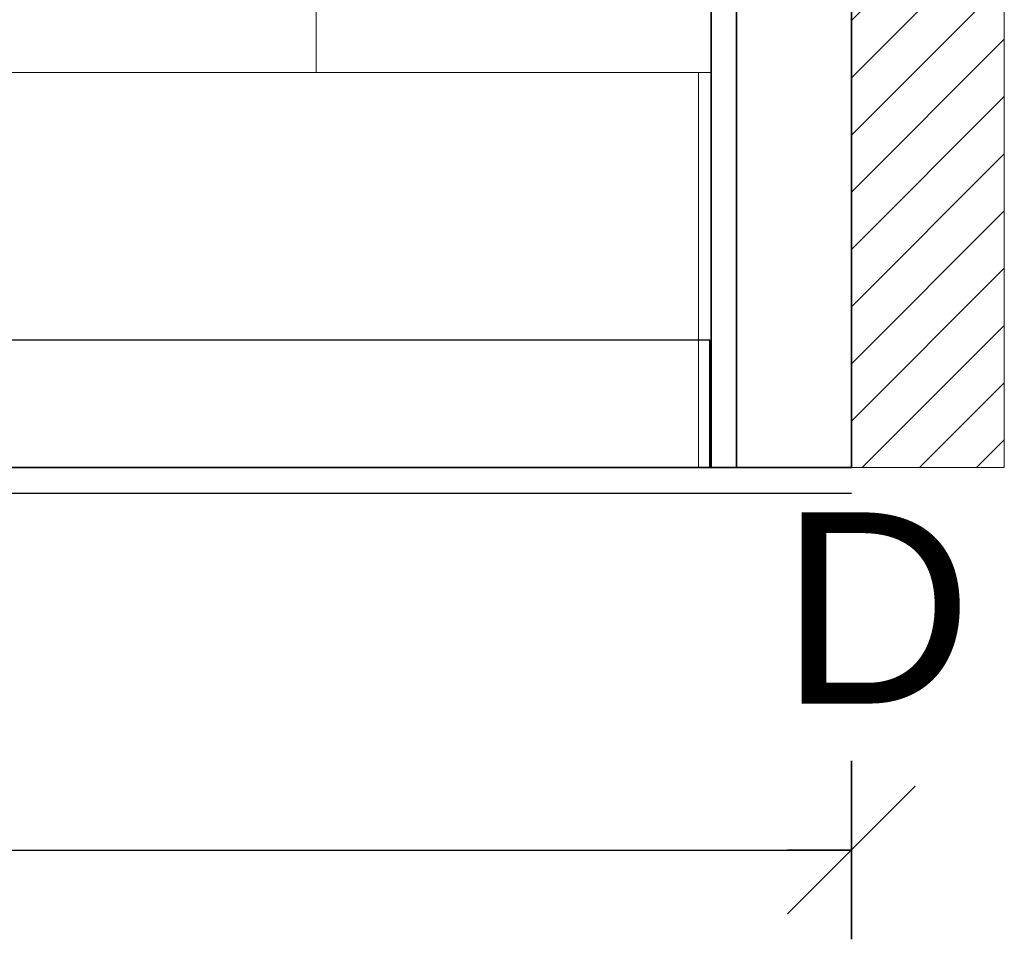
# Model space of a CAD drawing. Header units: millimetres. Extents: x 15214 to 140083, y -437840 to -79279.
# Tile 54 of 64: x 37010 to 37088, y -197232 to -197159. Entities that reach past the tile are written whole.
import ezdxf

# ---------------------------------------------------------------- set-up
doc = ezdxf.new("R2010")
doc.units = ezdxf.units.MM
doc.layers.get('0').update_dxf_attribs({"lineweight": 0})
for name, color, linetype, lineweight in [('0-ZABUDOWA GK-MDF', 54, 'Continuous', 35), ('1_POSADZKA PODZIAŁY', 151, 'Continuous', 0), ('Hatch', 4, 'Continuous', 5), ('Istn-sciany', 3, 'Continuous', 30), ('Sciany', 2, 'Continuous', 35), ('WYMIAROWANIE', 1, 'Continuous', 13)]:
    doc.layers.add(name, color=color, linetype=linetype, lineweight=lineweight)
doc.layers.add('AS_ opisy', color=7, linetype='Continuous')
doc.layers.add('C-wypos-sanitarne', color=1, linetype='Continuous')
doc.styles.add('TXT', font='simplex.shx')
doc.dimstyles.new('DIM50', dxfattribs={"dimscale": 5, "dimtxt": 2, "dimasz": 1, "dimexe": 0, "dimexo": 0, "dimgap": 0.5, "dimtad": 1, "dimdec": 4, "dimrnd": 0.5, "dimdsep": 46, "dimtxsty": 'TXT', "dimblk": 'TICK1', "dimblk1": 'TICK1', "dimblk2": 'TICK1', "dimsah": 1, "dimcen": 0, "dimse1": 1, "dimse2": 1, "dimclrd": 1, "dimclre": 7, "dimclrt": 9, "dimadec": 0, "dimazin": 0, "dimtfac": 1, "dimtdec": 4, "dimtmove": 2, "dimatfit": 3, "dimldrblk": 'TICK1', "dimfxl": 1, "dimtolj": 1, "dimarcsym": 0})

# ---------------------------------------------------------------- blocks, each defined once
blk = doc.blocks.new('TICK1')
at = {"color": 0}
for p, q in [((0, -1.4), (0, 1.4)), ((0, 0), (-1, 0))]:
    blk.add_line(p, q, dxfattribs=at)
at = {"color": 2}
blk.add_line((-1, -1), (1, 1), dxfattribs=at)
blk = doc.blocks.new('*D1447')
at = {"layer": 'DEFPOINTS', "color": 0, "transparency": 16777216}
for p in [(36703.621, -197194.604), (37075.621, -197194.604), (37075.621, -197224.604)]:
    blk.add_point(p, dxfattribs=at)
at = {"layer": 'Sciany', "color": 1, "lineweight": -2, "transparency": 16777216}
blk.add_line((36708.621, -197224.604), (37070.621, -197224.604), dxfattribs=at)
at = {"layer": 'Sciany', "color": 1, "lineweight": -2, "transparency": 16777216, "xscale": 5, "yscale": 5, "zscale": 5, "rotation": 180}
blk.add_blockref('TICK1', (36703.621, -197224.604), dxfattribs=at)
at = {"layer": 'Sciany', "color": 1, "lineweight": -2, "transparency": 16777216, "xscale": 5, "yscale": 5, "zscale": 5}
blk.add_blockref('TICK1', (37075.621, -197224.604), dxfattribs=at)
at = {"layer": 'Sciany', "color": 9, "transparency": 16777216, "insert": (36909.621, -197217.104), "char_height": 10, "attachment_point": 5, "style": 'TXT'}
blk.add_mtext('\\A1;372', dxfattribs=at)

msp = doc.modelspace()

# ---------------------------------------------------------------- hatches: boundary and pattern name
at = {"layer": 'Hatch'}
h = msp.add_hatch(dxfattribs=at)
h.set_pattern_fill('ANSI31', color=256)
h.set_pattern_definition([(45, (-22990.946, -2555.0157), (-2.24506403, 2.24506403), [])])
h.paths.add_polyline_path([(37075.6213, -197194.604), (37087.6213, -197194.604), (37087.6213, -196918.604), (37075.6213, -196918.604)])

# ---------------------------------------------------------------- linework, layer by layer
at = {"layer": '0-ZABUDOWA GK-MDF'}
for points in [[(37064.6213, -197194.604), (37064.6213, -196918.604)], [(37066.6213, -197194.604), (37066.6213, -196918.604)]]:
    msp.add_lwpolyline(points, dxfattribs=at)
at = {"layer": '1_POSADZKA PODZIAŁY', "linetype": 'Continuous'}
msp.add_lwpolyline([(36933.6213, -197194.604), (37064.6213, -197194.604), (37064.6213, -196957.604), (36933.6213, -196957.604)], close=True, dxfattribs=at)
for points in [[(37033.6213, -197163.604), (37033.6213, -197132.604)], [(36704.6213, -197163.604), (37064.6213, -197163.604)], [(37063.6213, -197194.604), (37063.6213, -197163.604)]]:
    msp.add_lwpolyline(points, dxfattribs=at)
at = {"layer": 'C-wypos-sanitarne'}
msp.add_lwpolyline([(37064.50726, -197184.604), (36974.50726, -197184.604), (36974.50726, -197194.604), (37064.50726, -197194.604)], close=True, dxfattribs=at)
at = {"layer": 'Istn-sciany'}
msp.add_lwpolyline([(36703.6213, -197196.604), (37075.6213, -197196.604)], dxfattribs=at)
at = {"layer": 'Sciany'}
for points in [[(37075.6213, -197194.604), (37075.6213, -196918.604)], [(36703.6213, -197194.604), (37075.6213, -197194.604)]]:
    msp.add_lwpolyline(points, dxfattribs=at)
at = {"layer": 'WYMIAROWANIE'}
msp.add_lwpolyline([(37075.6213, -197194.604), (37087.6213, -197194.604), (37087.6213, -196918.604), (37075.6213, -196918.604)], close=True, dxfattribs=at)

# ---------------------------------------------------------------- texts
at = {"layer": 'AS_ opisy', "insert": (37069.99625, -197198.11202), "char_height": 15, "attachment_point": 1, "style": 'TXT'}
msp.add_mtext_dynamic_manual_height_columns('{\\fArial|b0|i0|c238|p34;D}', width=15, gutter_width=75, heights=[15], dxfattribs=at)

# ---------------------------------------------------------------- dimensions: what is measured, and where the dimension line sits
at = {"layer": 'Sciany'}
dim = msp.add_linear_dim(base=(37075.6213, -197224.604), p1=(36703.6213, -197194.604), p2=(37075.6213, -197194.604), dimstyle='DIM50', override={"dimfxl": 0}, dxfattribs=at)
dim.commit()
dim.dimension.update_dxf_attribs({"geometry": '*D1447', "text_midpoint": (36909.6213, -197217.104), "dimtype": 160})

doc.saveas('drawing.dxf')
